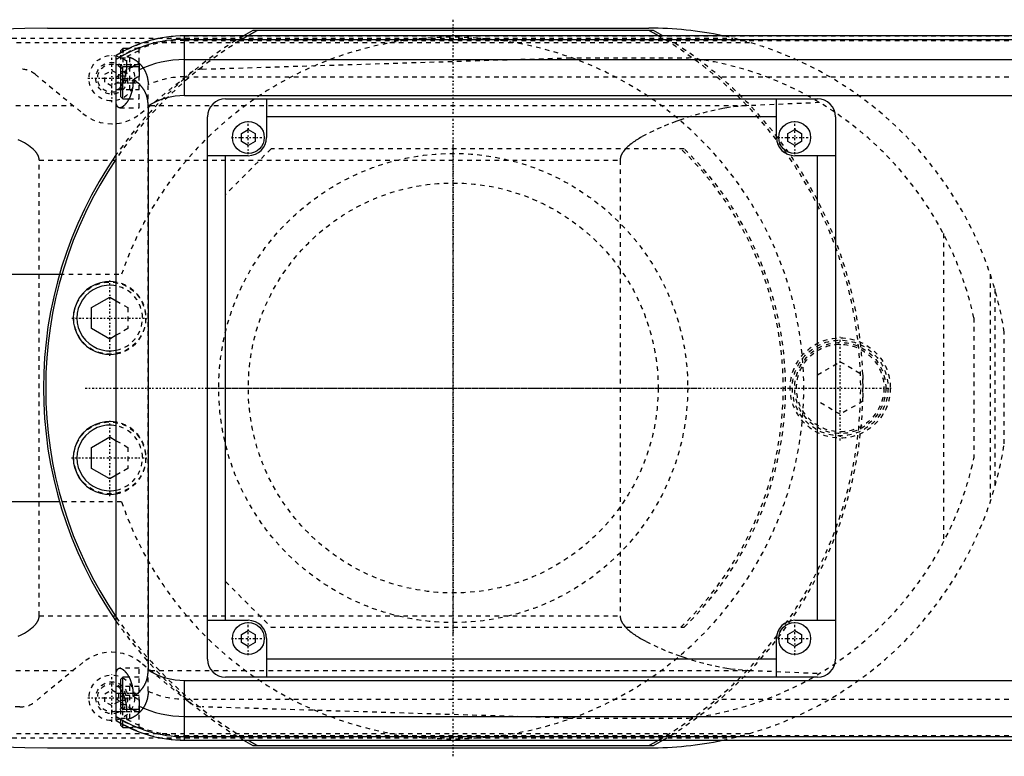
# Model space of a CAD drawing. Extents: x -906 to 186, y -120 to 120.
# Tile 6 of 9: x -545 to -329, y -81 to 81. Entities that reach past the tile are written whole.
import ezdxf

# ---------------------------------------------------------------- set-up
doc = ezdxf.new("R2010")
doc.units = 0
doc.linetypes.add('CENTER', pattern=[1.5, 0.45, -0.5, 0.05, -0.5])
doc.linetypes.add('DASHED', pattern=[2, 1, -1])
for name, color, linetype in [('AM_0', 7, 'CONTINUOUS'), ('AM_3', 7, 'DASHED'), ('AM_7', 7, 'CENTER')]:
    doc.layers.add(name, color=color, linetype=linetype)

msp = doc.modelspace()

# ---------------------------------------------------------------- linework, layer by layer
at = {"layer": 'AM_0', "color": 7, "linetype": 'CONTINUOUS'}
for p, q in [((-539.11, 79), (-407, 79)), ((-405.98, 78.5), (-494.02, 78.5)), ((-120, 77.32), (-509, 77.32)), ((-509, 64.2), (-509, 77.32)), ((-509, 76.54), (-120, 76.54)), ((-522.6, 74.5), (-523, 74.1)), ((-523, 73.62), (-523, 74.1)), ((-521.32, 74.5), (-522.6, 74.5)), ((-522.6, 73.84), (-522.6, 74.5)), ((-524, -73.02), (-524, 73.02)), ((-509, 72.1), (-120, 72.1)), ((-522.6, 70.5), (-523, 70.1)), ((-523, 63.9), (-523, 70.1)), ((-519, 70.5), (-522.6, 70.5)), ((-522.6, 63.5), (-522.6, 70.5)), ((-519, 71.21), (-519, 68.39)), ((-520.34, 67.64), (-520.34, 67)), ((-524, 67), (-523, 67)), ((-523, 63.9), (-522.6, 63.5)), ((-522.6, 63.5), (-521.2, 63.5)), ((-509, 64.2), (-120, 64.2)), ((-500, 63.5), (-370, 63.5)), ((-491, 63.5), (-491, 55)), ((-379, 55), (-379, 63.5)), ((-517, 61.92), (-517, -61.92)), ((-504, -59.5), (-504, 59.5)), ((-379, 59.5), (-491, 59.5)), ((-366, 59.5), (-366, -59.5)), ((-496.5, 55.87), (-495, 56.73)), ((-495, 56.73), (-493.5, 55.87)), ((-376.5, 55.87), (-375, 56.73)), ((-375, 56.73), (-373.5, 55.87)), ((-496.5, 54.13), (-496.5, 55.87)), ((-495, 53.27), (-496.5, 54.13)), ((-493.5, 54.13), (-495, 53.27)), ((-493.5, 55.87), (-493.5, 54.13)), ((-376.5, 54.13), (-376.5, 55.87)), ((-375, 53.27), (-376.5, 54.13)), ((-373.5, 54.13), (-375, 53.27)), ((-373.5, 55.87), (-373.5, 54.13)), ((-495, 51), (-504, 51)), ((-500, -51), (-500, 51)), ((-366, 51), (-375, 51)), ((-370, -51), (-370, 51)), ((-550, 25), (-536.46, 25)), ((-529.45, 17.66), (-525.45, 19.97)), ((-525.45, 19.97), (-524, 19.13)), ((-529.45, 13.04), (-529.45, 17.66)), ((-525.45, 10.73), (-529.45, 13.04)), ((-524, 11.57), (-525.45, 10.73)), ((-529.45, -13.04), (-525.45, -10.73)), ((-525.45, -10.73), (-524, -11.57)), ((-529.45, -17.66), (-529.45, -13.04)), ((-525.45, -19.97), (-529.45, -17.66)), ((-524, -19.13), (-525.45, -19.97)), ((-536.46, -25), (-550, -25)), ((-504, -51), (-495, -51)), ((-375, -51), (-366, -51)), ((-496.5, -54.13), (-495, -53.27)), ((-495, -53.27), (-493.5, -54.13)), ((-376.5, -54.13), (-375, -53.27)), ((-375, -53.27), (-373.5, -54.13)), ((-496.5, -55.87), (-496.5, -54.13)), ((-495, -56.73), (-496.5, -55.87)), ((-493.5, -55.87), (-495, -56.73)), ((-493.5, -54.13), (-493.5, -55.87)), ((-491, -55), (-491, -63.5)), ((-379, -63.5), (-379, -55)), ((-376.5, -55.87), (-376.5, -54.13)), ((-375, -56.73), (-376.5, -55.87)), ((-373.5, -55.87), (-375, -56.73)), ((-373.5, -54.13), (-373.5, -55.87)), ((-379, -59.5), (-491, -59.5)), ((-522.6, -63.5), (-523, -63.9)), ((-523, -70.1), (-523, -63.9)), ((-521.2, -63.5), (-522.6, -63.5)), ((-522.6, -70.5), (-522.6, -63.5)), ((-509, -77.32), (-509, -64.2)), ((-509, -64.2), (-120, -64.2)), ((-370, -63.5), (-500, -63.5)), ((-524, -67), (-523, -67)), ((-520.34, -67), (-520.34, -67.64)), ((-519, -68.39), (-519, -71.21)), ((-523, -70.1), (-522.6, -70.5)), ((-522.6, -70.5), (-519, -70.5)), ((-509, -72.1), (-120, -72.1)), ((-523, -74.1), (-523, -73.62)), ((-523, -74.1), (-522.6, -74.5)), ((-522.6, -74.5), (-522.6, -73.84)), ((-522.6, -74.5), (-521.32, -74.5)), ((-509, -76.54), (-120, -76.54)), ((-509, -77.32), (-120, -77.32)), ((-539.11, -79), (-407, -79)), ((-494.02, -78.5), (-405.98, -78.5))]:
    msp.add_line(p, q, dxfattribs=at)
for points in [[(-517, 61.92, 0), (-517, 62.15, 0), (-517.01, 62.41, 0), (-517.02, 62.48, 0), (-517.02, 62.55, 0), (-517.03, 62.59, 0), (-517.03, 62.63, 0), (-517.04, 62.7, 0), (-517.04, 62.77, 0), (-517.05, 62.85, 0), (-517.06, 62.92, 0), (-517.07, 62.99, 0), (-517.07, 63.03, 0), (-517.08, 63.07, 0), (-517.09, 63.14, 0), (-517.1, 63.21, 0), (-517.11, 63.25, 0), (-517.11, 63.28, 0), (-517.13, 63.36, 0), (-517.14, 63.43, 0), (-517.15, 63.46, 0), (-517.16, 63.5, 0), (-517.17, 63.57, 0), (-517.19, 63.64, 0), (-517.21, 63.71, 0), (-517.22, 63.78, 0), (-517.24, 63.86, 0), (-517.25, 63.89, 0), (-517.26, 63.93, 0), (-517.28, 63.99, 0), (-517.3, 64.06, 0), (-517.32, 64.13, 0), (-517.35, 64.2, 0), (-517.37, 64.27, 0), (-517.38, 64.3, 0), (-517.39, 64.33, 0), (-517.42, 64.4, 0), (-517.44, 64.47, 0), (-517.47, 64.53, 0), (-517.49, 64.6, 0), (-517.52, 64.66, 0), (-517.54, 64.69, 0), (-517.55, 64.72, 0), (-517.58, 64.79, 0), (-517.61, 64.85, 0), (-517.64, 64.91, 0), (-517.67, 64.97, 0), (-517.7, 65.03, 0), (-517.71, 65.06, 0), (-517.73, 65.09, 0), (-517.76, 65.15, 0), (-517.79, 65.21, 0), (-517.83, 65.27, 0), (-517.86, 65.33, 0), (-517.89, 65.39, 0), (-517.91, 65.42, 0), (-517.93, 65.45, 0), (-517.96, 65.5, 0), (-518, 65.56, 0), (-518.02, 65.59, 0), (-518.04, 65.61, 0), (-518.07, 65.67, 0), (-518.11, 65.72, 0), (-518.13, 65.75, 0), (-518.15, 65.78, 0), (-518.19, 65.83, 0), (-518.22, 65.88, 0), (-518.26, 65.93, 0), (-518.3, 65.98, 0), (-518.34, 66.03, 0), (-518.36, 66.06, 0), (-518.38, 66.08, 0), (-518.42, 66.13, 0), (-518.46, 66.18, 0), (-518.6, 66.34, 0), (-518.86, 66.6, 0), (-519.11, 66.84, 0), (-519.38, 67.05, 0), (-519.51, 67.15, 0), (-519.65, 67.25, 0), (-519.92, 67.42, 0), (-520.2, 67.57, 0), (-520.34, 67.64, 0)], [(-520.34, 67, 0), (-520.34, 66.96, 0), (-520.34, 66.88, 0), (-520.34, 66.8, 0), (-520.34, 66.75, 0), (-520.34, 66.71, 0), (-520.35, 66.63, 0), (-520.35, 66.55, 0), (-520.36, 66.47, 0), (-520.36, 66.38, 0), (-520.37, 66.3, 0), (-520.37, 66.26, 0), (-520.38, 66.22, 0), (-520.39, 66.13, 0), (-520.4, 66.05, 0), (-520.41, 65.97, 0), (-520.42, 65.89, 0), (-520.43, 65.81, 0), (-520.44, 65.77, 0), (-520.45, 65.72, 0), (-520.46, 65.64, 0), (-520.48, 65.56, 0), (-520.49, 65.52, 0), (-520.49, 65.48, 0), (-520.51, 65.4, 0), (-520.53, 65.32, 0), (-520.54, 65.28, 0), (-520.55, 65.24, 0), (-520.57, 65.16, 0), (-520.59, 65.08, 0), (-520.61, 65.01, 0), (-520.63, 64.93, 0), (-520.65, 64.85, 0), (-520.67, 64.81, 0), (-520.68, 64.78, 0), (-520.7, 64.7, 0), (-520.73, 64.63, 0), (-520.75, 64.55, 0), (-520.78, 64.48, 0), (-520.8, 64.41, 0), (-520.82, 64.37, 0), (-520.83, 64.33, 0), (-520.86, 64.26, 0), (-520.88, 64.19, 0), (-520.91, 64.12, 0), (-520.94, 64.05, 0), (-520.97, 63.99, 0), (-520.98, 63.95, 0), (-521, 63.92, 0), (-521.03, 63.85, 0), (-521.06, 63.79, 0), (-521.09, 63.72, 0), (-521.12, 63.66, 0), (-521.15, 63.6, 0), (-521.17, 63.57, 0), (-521.18, 63.54, 0), (-521.21, 63.48, 0), (-521.24, 63.42, 0), (-521.28, 63.36, 0), (-521.31, 63.3, 0), (-521.34, 63.25, 0), (-521.36, 63.22, 0), (-521.37, 63.19, 0), (-521.4, 63.14, 0), (-521.44, 63.09, 0), (-521.45, 63.06, 0), (-521.47, 63.03, 0), (-521.5, 62.98, 0), (-521.53, 62.93, 0), (-521.55, 62.9, 0), (-521.57, 62.88, 0), (-521.6, 62.83, 0), (-521.64, 62.78, 0), (-521.67, 62.73, 0), (-521.7, 62.68, 0), (-521.74, 62.63, 0), (-521.76, 62.61, 0), (-521.77, 62.59, 0), (-521.81, 62.54, 0), (-521.84, 62.49, 0), (-521.88, 62.45, 0), (-521.91, 62.41, 0), (-521.95, 62.36, 0), (-521.97, 62.34, 0), (-521.98, 62.32, 0), (-522.02, 62.28, 0), (-522.05, 62.24, 0), (-522.09, 62.2, 0), (-522.13, 62.16, 0), (-522.16, 62.13, 0), (-522.18, 62.11, 0), (-522.2, 62.09, 0), (-522.23, 62.05, 0), (-522.27, 62.02, 0), (-522.3, 61.99, 0), (-522.34, 61.96, 0), (-522.37, 61.92, 0), (-522.39, 61.91, 0), (-522.41, 61.89, 0), (-522.44, 61.86, 0), (-522.48, 61.84, 0), (-522.51, 61.81, 0), (-522.54, 61.78, 0), (-522.58, 61.76, 0), (-522.59, 61.75, 0), (-522.61, 61.74, 0), (-522.64, 61.71, 0), (-522.68, 61.69, 0), (-522.69, 61.68, 0), (-522.71, 61.67, 0), (-522.74, 61.65, 0), (-522.78, 61.63, 0), (-522.79, 61.63, 0), (-522.81, 61.62, 0), (-522.84, 61.6, 0), (-522.87, 61.59, 0), (-522.9, 61.57, 0), (-522.93, 61.56, 0), (-522.96, 61.55, 0), (-522.98, 61.54, 0), (-522.99, 61.54, 0), (-523.02, 61.53, 0), (-523.05, 61.52, 0), (-523.08, 61.52, 0), (-523.11, 61.51, 0), (-523.14, 61.51, 0), (-523.15, 61.5, 0), (-523.16, 61.5, 0), (-523.19, 61.5, 0), (-523.22, 61.5, 0), (-523.23, 61.5, 0)], [(-523.23, 61.5, 0), (-523.26, 61.5, 0), (-523.31, 61.51, 0), (-523.37, 61.52, 0), (-523.39, 61.52, 0), (-523.42, 61.53, 0), (-523.47, 61.55, 0), (-523.52, 61.58, 0), (-523.57, 61.61, 0), (-523.62, 61.65, 0), (-523.66, 61.69, 0), (-523.69, 61.72, 0), (-523.71, 61.74, 0), (-523.75, 61.8, 0), (-523.79, 61.86, 0), (-523.83, 61.93, 0), (-523.86, 62, 0), (-523.9, 62.08, 0), (-523.91, 62.12, 0), (-523.93, 62.16, 0), (-523.96, 62.25, 0), (-523.99, 62.34, 0), (-524, 62.39, 0)], [(-524, -62.39, 0), (-523.99, -62.34, 0), (-523.96, -62.25, 0), (-523.93, -62.16, 0), (-523.91, -62.12, 0), (-523.9, -62.08, 0), (-523.86, -62, 0), (-523.83, -61.93, 0), (-523.79, -61.86, 0), (-523.75, -61.8, 0), (-523.71, -61.74, 0), (-523.69, -61.72, 0), (-523.66, -61.69, 0), (-523.62, -61.65, 0), (-523.57, -61.61, 0), (-523.52, -61.58, 0), (-523.47, -61.55, 0), (-523.42, -61.53, 0), (-523.39, -61.52, 0), (-523.37, -61.52, 0), (-523.31, -61.51, 0), (-523.26, -61.5, 0), (-523.23, -61.5, 0)], [(-523.23, -61.5, 0), (-523.22, -61.5, 0), (-523.19, -61.5, 0), (-523.16, -61.5, 0), (-523.15, -61.5, 0), (-523.14, -61.51, 0), (-523.11, -61.51, 0), (-523.08, -61.52, 0), (-523.05, -61.52, 0), (-523.02, -61.53, 0), (-522.99, -61.54, 0), (-522.98, -61.54, 0), (-522.96, -61.55, 0), (-522.93, -61.56, 0), (-522.9, -61.57, 0), (-522.87, -61.59, 0), (-522.84, -61.6, 0), (-522.81, -61.62, 0), (-522.79, -61.63, 0), (-522.78, -61.63, 0), (-522.74, -61.65, 0), (-522.71, -61.67, 0), (-522.69, -61.68, 0), (-522.68, -61.69, 0), (-522.64, -61.71, 0), (-522.61, -61.74, 0), (-522.59, -61.75, 0), (-522.58, -61.76, 0), (-522.54, -61.78, 0), (-522.51, -61.81, 0), (-522.48, -61.84, 0), (-522.44, -61.86, 0), (-522.41, -61.89, 0), (-522.39, -61.91, 0), (-522.37, -61.92, 0), (-522.34, -61.96, 0), (-522.3, -61.99, 0), (-522.27, -62.02, 0), (-522.23, -62.05, 0), (-522.2, -62.09, 0), (-522.18, -62.11, 0), (-522.16, -62.13, 0), (-522.13, -62.16, 0), (-522.09, -62.2, 0), (-522.05, -62.24, 0), (-522.02, -62.28, 0), (-521.98, -62.32, 0), (-521.97, -62.34, 0), (-521.95, -62.36, 0), (-521.91, -62.41, 0), (-521.88, -62.45, 0), (-521.84, -62.49, 0), (-521.81, -62.54, 0), (-521.77, -62.59, 0), (-521.76, -62.61, 0), (-521.74, -62.63, 0), (-521.7, -62.68, 0), (-521.67, -62.73, 0), (-521.64, -62.78, 0), (-521.6, -62.83, 0), (-521.57, -62.88, 0), (-521.55, -62.9, 0), (-521.53, -62.93, 0), (-521.5, -62.98, 0), (-521.47, -63.03, 0), (-521.45, -63.06, 0), (-521.44, -63.09, 0), (-521.4, -63.14, 0), (-521.37, -63.19, 0), (-521.36, -63.22, 0), (-521.34, -63.25, 0), (-521.31, -63.3, 0), (-521.28, -63.36, 0), (-521.24, -63.42, 0), (-521.21, -63.48, 0), (-521.18, -63.54, 0), (-521.17, -63.57, 0), (-521.15, -63.6, 0), (-521.12, -63.66, 0), (-521.09, -63.72, 0), (-521.06, -63.79, 0), (-521.03, -63.85, 0), (-521, -63.92, 0), (-520.98, -63.95, 0), (-520.97, -63.99, 0), (-520.94, -64.05, 0), (-520.91, -64.12, 0), (-520.88, -64.19, 0), (-520.86, -64.26, 0), (-520.83, -64.33, 0), (-520.82, -64.37, 0), (-520.8, -64.41, 0), (-520.78, -64.48, 0), (-520.75, -64.55, 0), (-520.73, -64.63, 0), (-520.7, -64.7, 0), (-520.68, -64.78, 0), (-520.67, -64.81, 0), (-520.65, -64.85, 0), (-520.63, -64.93, 0), (-520.61, -65.01, 0), (-520.59, -65.08, 0), (-520.57, -65.16, 0), (-520.55, -65.24, 0), (-520.54, -65.28, 0), (-520.53, -65.32, 0), (-520.51, -65.4, 0), (-520.49, -65.48, 0), (-520.49, -65.52, 0), (-520.48, -65.56, 0), (-520.46, -65.64, 0), (-520.45, -65.72, 0), (-520.44, -65.77, 0), (-520.43, -65.81, 0), (-520.42, -65.89, 0), (-520.41, -65.97, 0), (-520.4, -66.05, 0), (-520.39, -66.13, 0), (-520.38, -66.22, 0), (-520.37, -66.26, 0), (-520.37, -66.3, 0), (-520.36, -66.38, 0), (-520.36, -66.47, 0), (-520.35, -66.55, 0), (-520.35, -66.63, 0), (-520.34, -66.71, 0), (-520.34, -66.75, 0), (-520.34, -66.8, 0), (-520.34, -66.88, 0), (-520.34, -66.96, 0), (-520.34, -67, 0)], [(-520.34, -67.64, 0), (-520.2, -67.57, 0), (-519.92, -67.42, 0), (-519.64, -67.24, 0), (-519.5, -67.14, 0), (-519.36, -67.04, 0), (-519.1, -66.82, 0), (-518.84, -66.59, 0), (-518.59, -66.32, 0), (-518.45, -66.16, 0), (-518.41, -66.11, 0), (-518.37, -66.07, 0), (-518.35, -66.04, 0), (-518.33, -66.02, 0), (-518.29, -65.97, 0), (-518.25, -65.92, 0), (-518.21, -65.87, 0), (-518.17, -65.81, 0), (-518.14, -65.76, 0), (-518.12, -65.73, 0), (-518.1, -65.71, 0), (-518.06, -65.65, 0), (-518.03, -65.6, 0), (-518.01, -65.57, 0), (-517.99, -65.54, 0), (-517.96, -65.49, 0), (-517.92, -65.43, 0), (-517.9, -65.4, 0), (-517.89, -65.38, 0), (-517.85, -65.32, 0), (-517.82, -65.26, 0), (-517.79, -65.2, 0), (-517.75, -65.14, 0), (-517.72, -65.08, 0), (-517.71, -65.05, 0), (-517.69, -65.02, 0), (-517.66, -64.96, 0), (-517.63, -64.9, 0), (-517.6, -64.83, 0), (-517.57, -64.77, 0), (-517.54, -64.71, 0), (-517.53, -64.68, 0), (-517.52, -64.64, 0), (-517.49, -64.58, 0), (-517.46, -64.52, 0), (-517.44, -64.45, 0), (-517.41, -64.39, 0), (-517.39, -64.32, 0), (-517.38, -64.29, 0), (-517.37, -64.25, 0), (-517.34, -64.19, 0), (-517.32, -64.12, 0), (-517.3, -64.05, 0), (-517.28, -63.98, 0), (-517.26, -63.92, 0), (-517.25, -63.88, 0), (-517.24, -63.85, 0), (-517.22, -63.78, 0), (-517.2, -63.71, 0), (-517.19, -63.64, 0), (-517.17, -63.57, 0), (-517.16, -63.5, 0), (-517.15, -63.46, 0), (-517.14, -63.43, 0), (-517.13, -63.36, 0), (-517.11, -63.28, 0), (-517.11, -63.25, 0), (-517.1, -63.21, 0), (-517.09, -63.14, 0), (-517.08, -63.07, 0), (-517.07, -63.03, 0), (-517.07, -62.99, 0), (-517.06, -62.92, 0), (-517.05, -62.85, 0), (-517.04, -62.77, 0), (-517.04, -62.7, 0), (-517.03, -62.63, 0), (-517.03, -62.59, 0), (-517.02, -62.55, 0), (-517.02, -62.48, 0), (-517.01, -62.41, 0), (-517, -62.15, 0), (-517, -61.92, 0)]]:
    msp.add_polyline3d(points, dxfattribs=at)
for centre in [(-495, 55), (-375, 55), (-495, -55), (-375, -55)]:
    msp.add_circle(centre, 3.5, dxfattribs=at)
for centre, radius, start, end in [((-473.05, -2920.27), 3000, 91.26165, 97.35313), ((-450, 0), 90, 119.2821, 120.7831), ((-450, 0), 89.5, 118.7061, 120.2415), ((-450, 0), 89.5, 59.7585, 61.2939), ((-407, 0), 79, 78.1627, 90), ((-450, 0), 90, 59.2169, 60.7179), ((-509, 49), 28.32, 90, 121.9826), ((-509, 49), 27.54, 90, 122.9962), ((-509, 49), 23.1, 90, 115.6559), ((-509, 49), 24.36, 114.2363, 118.0453), ((-509, 49), 24.36, 125.0787, 128.0065), ((-509, 49), 21.81, 117.2848, 121.3127), ((-509, 49), 15.2, 90, 121.7569), ((-500, 59.5), 4, 90, 180), ((-370, 59.5), 4, 0, 90), ((-495, 55), 4, 270, 0), ((-375, 55), 4, 180, 270), ((-450, 0), 90, 145.3079, 214.6921), ((-450, 0), 89.5, 145.773, 214.227), ((-525.45, 15.35), 8, 79.5268, 280.4732), ((-525.45, 15.35), 7.2, 78.3477, 281.6523), ((-525.45, -15.35), 8, 79.5268, 280.4732), ((-525.45, -15.35), 7.2, 78.3477, 281.6523), ((-495, -55), 4, 0, 90), ((-375, -55), 4, 90, 180), ((-473.05, 2920.27), 3000, 262.64687, 268.73835), ((-500, -59.5), 4, 180, 270), ((-370, -59.5), 4, 270, 0), ((-509, -49), 15.2, 238.2431, 270), ((-509, -49), 24.36, 231.9935, 234.9213), ((-509, -49), 21.81, 238.6873, 242.7152), ((-509, -49), 24.36, 241.9547, 245.7637), ((-509, -49), 23.1, 244.3441, 270), ((-509, -49), 27.54, 237.0038, 270), ((-509, -49), 28.32, 238.0174, 270), ((-450, 0), 90, 239.2169, 240.7179), ((-450, 0), 89.5, 239.7585, 241.2939), ((-450, 0), 89.5, 298.7061, 300.2415), ((-407, 0), 79, 270, 281.8373), ((-450, 0), 90, 299.2821, 300.7831)]:
    msp.add_arc(centre, radius, start, end, dxfattribs=at)
at = {"layer": 'AM_3', "color": 6, "linetype": 'DASHED'}
for p, q in [((-625.92, 75.83), (-384.85, 75.83)), ((-604.88, 76.83), (-388.61, 76.83)), ((-509, 77.28), (75, 77.28)), ((-509, 76.29), (75, 76.29)), ((-523, 70.1), (-523, 73.62)), ((-522.6, 74.5), (-522.6, 70.5)), ((-519, 74.5), (-521.32, 74.5)), ((-519, 61.5), (-519, 74.75)), ((-523, 72.5), (-521, 72.5)), ((-521.65, 71), (-521.65, 72.74)), ((-521, 69.5), (-521, 72.5)), ((-505.15, 70), (-424.82, 72.48)), ((-424.82, 72.48), (-398.33, 72.48)), ((-526.5, 68.87), (-525, 69.73)), ((-525, 69.73), (-523.5, 68.87)), ((-524, 71), (-519, 71)), ((-523, 69.5), (-521, 69.5)), ((-541.83, 68.87), (-531.34, 60.27)), ((-526.5, 67.13), (-526.5, 68.87)), ((-525, 66.27), (-526.5, 67.13)), ((-523.5, 67.13), (-525, 66.27)), ((-523.5, 68.87), (-523.5, 67.13)), ((-523, 68.5), (-521, 68.5)), ((-523, 67.9), (-522.6, 67.5)), ((-522.6, 67.5), (-519, 67.5)), ((-521, 65.5), (-521, 68.5)), ((-518.66, 60.27), (-508.17, 68.87)), ((-509, 68.3), (75, 68.3)), ((-523.8, 65.5), (-519, 65.5)), ((-523, 67), (-519, 67)), ((-517, -66.56), (-517, 66.56)), ((-521.2, 63.5), (-519, 63.5)), ((-592.03, 61.98), (-533.43, 61.98)), ((-523.23, 61.5), (-519, 61.5)), ((-516.57, 61.98), (-385.05, 61.98)), ((-369.53, 62.65), (-385.05, 61.98)), ((-490, 52.5), (-500, 42.5)), ((-399.28, 52.5), (-490, 52.5)), ((-540.94, 50), (-413.33, 50)), ((-540.94, -50), (-540.94, 50)), ((-413.33, 50), (-413.33, -50)), ((-342.34, 33.89), (-342.34, -33.89)), ((-536.46, 25), (-522.83, 25)), ((-332.05, 24.97), (-332.05, -24.97)), ((-331.05, 21.74), (-331.05, -21.74)), ((-524, 19.13), (-521.45, 17.66)), ((-521.45, 17.66), (-521.45, 13.04)), ((-335.65, 15.41), (-335.65, -15.41)), ((-521.45, 13.04), (-524, 11.57)), ((-328.96, -12.26), (-328.96, 12.26)), ((-370, 2.89), (-365, 5.77)), ((-365, 5.77), (-360, 2.89)), ((-360, 2.89), (-360, -2.89)), ((-365, -5.77), (-370, -2.89)), ((-360, -2.89), (-365, -5.77)), ((-524, -11.57), (-521.45, -13.04)), ((-521.45, -13.04), (-521.45, -17.66)), ((-521.45, -17.66), (-524, -19.13)), ((-522.83, -25), (-536.46, -25)), ((-500, -42.5), (-490, -52.5)), ((-540.94, -50), (-413.33, -50)), ((-490, -52.5), (-399.28, -52.5)), ((-545.22, -70), (-775.22, -60)), ((-531.34, -60.27), (-541.83, -68.87)), ((-508.17, -68.87), (-518.66, -60.27)), ((-592.03, -61.98), (-533.43, -61.98)), ((-519, -61.5), (-523.23, -61.5)), ((-519, -74.75), (-519, -61.5)), ((-516.57, -61.98), (-385.05, -61.98)), ((-385.05, -61.98), (-369.53, -62.65)), ((-519, -63.5), (-521.2, -63.5)), ((-526.5, -67.13), (-525, -66.27)), ((-525, -66.27), (-523.5, -67.13)), ((-519, -65.5), (-523.8, -65.5)), ((-523, -67), (-519, -67)), ((-521, -68.5), (-521, -65.5)), ((-526.5, -68.87), (-526.5, -67.13)), ((-525, -69.73), (-526.5, -68.87)), ((-523.5, -68.87), (-525, -69.73)), ((-523.5, -67.13), (-523.5, -68.87)), ((-522.6, -67.5), (-523, -67.9)), ((-523, -68.5), (-521, -68.5)), ((-519, -67.5), (-522.6, -67.5)), ((-509, -68.3), (75, -68.3)), ((-524, -71), (-519, -71)), ((-523, -69.5), (-521, -69.5)), ((-523, -73.62), (-523, -70.1)), ((-522.6, -73.84), (-522.6, -70.5)), ((-521.65, -72.74), (-521.65, -71)), ((-521, -72.5), (-521, -69.5)), ((-424.82, -72.48), (-505.15, -70)), ((-523, -72.5), (-521, -72.5)), ((-424.82, -72.48), (-398.33, -72.48)), ((-521.32, -74.5), (-519, -74.5)), ((-625.92, -75.83), (-384.85, -75.83)), ((-604.88, -76.83), (-388.61, -76.83)), ((-509, -76.29), (75, -76.29)), ((-509, -77.28), (75, -77.28))]:
    msp.add_line(p, q, dxfattribs=at)
for points in [[(-521.65, 72.74, 0), (-521.62, 72.74, 0), (-521.57, 72.73, 0), (-521.52, 72.72, 0), (-521.49, 72.72, 0), (-521.46, 72.71, 0), (-521.41, 72.7, 0), (-521.35, 72.69, 0), (-521.3, 72.68, 0), (-521.24, 72.66, 0), (-521.19, 72.65, 0), (-521.16, 72.64, 0), (-521.13, 72.63, 0), (-521.07, 72.61, 0), (-521.02, 72.6, 0), (-520.96, 72.58, 0), (-520.9, 72.56, 0), (-520.85, 72.54, 0), (-520.82, 72.52, 0), (-520.79, 72.51, 0), (-520.73, 72.49, 0), (-520.67, 72.46, 0), (-520.64, 72.45, 0), (-520.62, 72.44, 0), (-520.56, 72.41, 0), (-520.5, 72.39, 0), (-520.47, 72.37, 0), (-520.44, 72.36, 0), (-520.38, 72.33, 0), (-520.33, 72.3, 0), (-520.27, 72.27, 0), (-520.21, 72.23, 0), (-520.15, 72.2, 0), (-520.12, 72.18, 0), (-520.1, 72.17, 0), (-520.04, 72.13, 0), (-519.98, 72.1, 0), (-519.92, 72.06, 0), (-519.87, 72.02, 0), (-519.81, 71.98, 0), (-519.78, 71.96, 0), (-519.75, 71.94, 0), (-519.69, 71.9, 0), (-519.64, 71.86, 0), (-519.58, 71.82, 0), (-519.52, 71.78, 0), (-519.47, 71.73, 0), (-519.44, 71.71, 0), (-519.41, 71.69, 0), (-519.36, 71.64, 0), (-519.3, 71.6, 0), (-519.25, 71.55, 0), (-519.19, 71.5, 0), (-519.14, 71.45, 0), (-519.11, 71.43, 0), (-519.08, 71.4, 0), (-519.03, 71.35, 0), (-518.97, 71.3, 0), (-518.92, 71.25, 0), (-518.87, 71.19, 0), (-518.81, 71.14, 0), (-518.79, 71.11, 0), (-518.76, 71.08, 0), (-518.71, 71.03, 0), (-518.66, 70.97, 0), (-518.63, 70.94, 0), (-518.6, 70.91, 0), (-518.55, 70.85, 0), (-518.5, 70.79, 0), (-518.48, 70.76, 0), (-518.45, 70.73, 0), (-518.4, 70.67, 0), (-518.35, 70.6, 0), (-518.3, 70.54, 0), (-518.25, 70.47, 0), (-518.2, 70.41, 0), (-518.18, 70.37, 0), (-518.16, 70.34, 0), (-518.11, 70.27, 0), (-518.06, 70.2, 0), (-518.02, 70.13, 0), (-517.97, 70.06, 0), (-517.93, 69.99, 0), (-517.9, 69.95, 0), (-517.88, 69.91, 0), (-517.84, 69.84, 0), (-517.8, 69.76, 0), (-517.75, 69.69, 0), (-517.71, 69.61, 0), (-517.67, 69.53, 0), (-517.66, 69.5, 0), (-517.64, 69.46, 0), (-517.6, 69.38, 0), (-517.56, 69.3, 0), (-517.53, 69.22, 0), (-517.49, 69.13, 0), (-517.46, 69.05, 0), (-517.44, 69.01, 0), (-517.43, 68.97, 0), (-517.39, 68.89, 0), (-517.36, 68.8, 0), (-517.34, 68.72, 0), (-517.31, 68.63, 0), (-517.28, 68.54, 0), (-517.27, 68.5, 0), (-517.25, 68.46, 0), (-517.23, 68.37, 0), (-517.21, 68.28, 0), (-517.2, 68.23, 0), (-517.18, 68.19, 0), (-517.16, 68.1, 0), (-517.14, 68.01, 0), (-517.13, 67.96, 0), (-517.13, 67.91, 0), (-517.11, 67.82, 0), (-517.09, 67.73, 0), (-517.08, 67.64, 0), (-517.06, 67.55, 0), (-517.05, 67.45, 0), (-517.05, 67.41, 0), (-517.04, 67.36, 0), (-517.03, 67.27, 0), (-517.02, 67.17, 0), (-517.02, 67.08, 0), (-517.01, 66.99, 0), (-517.01, 66.89, 0), (-517.01, 66.85, 0), (-517, 66.8, 0), (-517, 66.7, 0), (-517, 66.61, 0), (-517, 66.56, 0)], [(-523.8, 65.5, 0), (-523.79, 65.5, 0), (-523.77, 65.5, 0), (-523.75, 65.5, 0), (-523.74, 65.5, 0), (-523.73, 65.51, 0), (-523.71, 65.51, 0), (-523.7, 65.52, 0), (-523.68, 65.52, 0), (-523.66, 65.53, 0), (-523.63, 65.54, 0), (-523.62, 65.55, 0), (-523.61, 65.55, 0), (-523.59, 65.56, 0), (-523.57, 65.57, 0), (-523.55, 65.59, 0), (-523.53, 65.6, 0), (-523.5, 65.62, 0), (-523.49, 65.63, 0), (-523.48, 65.64, 0), (-523.46, 65.65, 0), (-523.43, 65.67, 0), (-523.42, 65.68, 0), (-523.41, 65.69, 0), (-523.39, 65.72, 0), (-523.36, 65.74, 0), (-523.35, 65.75, 0), (-523.34, 65.76, 0), (-523.31, 65.79, 0), (-523.29, 65.81, 0), (-523.26, 65.84, 0), (-523.24, 65.87, 0), (-523.21, 65.9, 0), (-523.2, 65.92, 0), (-523.18, 65.93, 0), (-523.16, 65.96, 0), (-523.13, 66, 0), (-523.11, 66.03, 0), (-523.08, 66.06, 0), (-523.05, 66.1, 0), (-523.04, 66.12, 0), (-523.03, 66.14, 0), (-523, 66.17, 0), (-522.97, 66.21, 0), (-522.95, 66.25, 0), (-522.92, 66.29, 0), (-522.89, 66.34, 0), (-522.88, 66.36, 0), (-522.87, 66.38, 0), (-522.84, 66.42, 0), (-522.81, 66.47, 0), (-522.79, 66.51, 0), (-522.76, 66.56, 0), (-522.73, 66.6, 0), (-522.72, 66.63, 0), (-522.71, 66.65, 0), (-522.68, 66.7, 0), (-522.66, 66.75, 0), (-522.63, 66.8, 0), (-522.6, 66.85, 0), (-522.58, 66.9, 0), (-522.57, 66.93, 0), (-522.55, 66.95, 0), (-522.53, 67, 0), (-522.5, 67.06, 0), (-522.49, 67.08, 0), (-522.48, 67.11, 0), (-522.45, 67.16, 0), (-522.43, 67.22, 0), (-522.42, 67.25, 0), (-522.41, 67.28, 0), (-522.38, 67.33, 0), (-522.36, 67.39, 0), (-522.33, 67.45, 0), (-522.31, 67.51, 0), (-522.28, 67.57, 0), (-522.27, 67.6, 0), (-522.26, 67.63, 0), (-522.24, 67.69, 0), (-522.21, 67.76, 0), (-522.19, 67.82, 0), (-522.17, 67.89, 0), (-522.15, 67.95, 0), (-522.13, 67.99, 0), (-522.12, 68.02, 0), (-522.1, 68.09, 0), (-522.08, 68.16, 0), (-522.06, 68.23, 0), (-522.04, 68.3, 0), (-522.02, 68.37, 0), (-522.01, 68.41, 0), (-522, 68.44, 0), (-521.98, 68.52, 0), (-521.96, 68.59, 0), (-521.94, 68.66, 0), (-521.92, 68.74, 0), (-521.9, 68.81, 0), (-521.89, 68.85, 0), (-521.88, 68.89, 0), (-521.87, 68.96, 0), (-521.85, 69.04, 0), (-521.84, 69.12, 0), (-521.82, 69.2, 0), (-521.81, 69.27, 0), (-521.8, 69.31, 0), (-521.79, 69.35, 0), (-521.78, 69.43, 0), (-521.77, 69.51, 0), (-521.76, 69.55, 0), (-521.75, 69.59, 0), (-521.74, 69.67, 0), (-521.73, 69.75, 0), (-521.73, 69.79, 0), (-521.72, 69.83, 0), (-521.71, 69.91, 0), (-521.7, 69.99, 0), (-521.69, 70.07, 0), (-521.69, 70.15, 0), (-521.68, 70.24, 0), (-521.68, 70.28, 0), (-521.67, 70.32, 0), (-521.67, 70.4, 0), (-521.66, 70.48, 0), (-521.66, 70.56, 0), (-521.66, 70.64, 0), (-521.65, 70.72, 0), (-521.65, 70.76, 0), (-521.65, 70.8, 0), (-521.65, 70.88, 0), (-521.65, 70.96, 0), (-521.65, 71, 0)], [(-524, 65.59, 0), (-523.97, 65.56, 0), (-523.9, 65.52, 0), (-523.84, 65.5, 0), (-523.8, 65.5, 0)], [(-385.05, 61.98, 0), (-385.83, 61.95, 0), (-387.44, 61.82, 0), (-389.09, 61.62, 0), (-389.92, 61.49, 0), (-390.77, 61.35, 0), (-392.47, 61.02, 0), (-394.2, 60.62, 0), (-395.93, 60.17, 0), (-397.66, 59.67, 0), (-399.37, 59.12, 0), (-400.23, 58.83, 0), (-401.07, 58.52, 0), (-402.74, 57.89, 0), (-404.36, 57.22, 0), (-405.96, 56.49, 0), (-407.62, 55.66, 0), (-408.6, 55.13, 0), (-408.87, 54.97, 0), (-409.14, 54.8, 0), (-409.28, 54.72, 0), (-409.41, 54.64, 0), (-409.68, 54.47, 0), (-409.94, 54.3, 0), (-410.07, 54.21, 0), (-410.2, 54.12, 0), (-410.46, 53.94, 0), (-410.71, 53.76, 0), (-410.83, 53.67, 0), (-410.95, 53.57, 0), (-411.19, 53.38, 0), (-411.42, 53.19, 0), (-411.65, 52.99, 0), (-411.86, 52.79, 0), (-412.07, 52.57, 0), (-412.18, 52.46, 0), (-412.28, 52.35, 0), (-412.48, 52.11, 0), (-412.67, 51.85, 0), (-412.78, 51.7, 0), (-412.8, 51.66, 0), (-412.83, 51.61, 0), (-412.84, 51.59, 0), (-412.86, 51.57, 0), (-412.89, 51.52, 0), (-412.91, 51.48, 0), (-412.94, 51.43, 0), (-412.96, 51.39, 0), (-412.99, 51.34, 0), (-413, 51.32, 0), (-413.01, 51.29, 0), (-413.03, 51.25, 0), (-413.05, 51.2, 0), (-413.07, 51.15, 0), (-413.1, 51.11, 0), (-413.12, 51.06, 0), (-413.13, 51.03, 0), (-413.13, 51.01, 0), (-413.15, 50.96, 0), (-413.17, 50.91, 0), (-413.18, 50.89, 0), (-413.19, 50.87, 0), (-413.2, 50.82, 0), (-413.22, 50.77, 0), (-413.22, 50.74, 0), (-413.23, 50.72, 0), (-413.24, 50.67, 0), (-413.26, 50.62, 0), (-413.27, 50.57, 0), (-413.28, 50.52, 0), (-413.29, 50.47, 0), (-413.29, 50.45, 0), (-413.3, 50.42, 0), (-413.3, 50.37, 0), (-413.31, 50.32, 0), (-413.32, 50.27, 0), (-413.32, 50.22, 0), (-413.33, 50.17, 0), (-413.33, 50.15, 0), (-413.33, 50.12, 0), (-413.33, 50.07, 0), (-413.33, 50.02, 0), (-413.33, 50, 0)], [(-540.94, 50, 0), (-540.94, 50.04, 0), (-540.94, 50.12, 0), (-540.94, 50.2, 0), (-540.95, 50.24, 0), (-540.95, 50.28, 0), (-540.96, 50.36, 0), (-540.98, 50.44, 0), (-541, 50.52, 0), (-541.02, 50.6, 0), (-541.04, 50.68, 0), (-541.05, 50.72, 0), (-541.06, 50.76, 0), (-541.09, 50.83, 0), (-541.12, 50.91, 0), (-541.15, 50.99, 0), (-541.19, 51.06, 0), (-541.22, 51.14, 0), (-541.24, 51.18, 0), (-541.26, 51.21, 0), (-541.3, 51.29, 0), (-541.35, 51.36, 0), (-541.37, 51.4, 0), (-541.39, 51.43, 0), (-541.44, 51.5, 0), (-541.48, 51.57, 0), (-541.51, 51.61, 0), (-541.53, 51.64, 0), (-541.58, 51.71, 0), (-541.64, 51.78, 0), (-541.69, 51.84, 0), (-541.74, 51.91, 0), (-541.8, 51.97, 0), (-541.83, 52, 0), (-541.86, 52.03, 0), (-541.91, 52.09, 0), (-541.97, 52.15, 0), (-542.03, 52.21, 0), (-542.08, 52.27, 0), (-542.14, 52.33, 0), (-542.17, 52.36, 0), (-542.2, 52.38, 0), (-542.26, 52.44, 0), (-542.32, 52.49, 0), (-542.53, 52.67, 0), (-542.91, 52.97, 0), (-543.31, 53.26, 0), (-543.52, 53.39, 0), (-543.73, 53.53, 0), (-544.16, 53.79, 0), (-544.6, 54.03, 0), (-545.06, 54.27, 0), (-545.52, 54.5, 0)], [(-545.52, -54.5, 0), (-545.06, -54.27, 0), (-544.6, -54.03, 0), (-544.16, -53.79, 0), (-543.73, -53.53, 0), (-543.52, -53.39, 0), (-543.31, -53.26, 0), (-542.91, -52.97, 0), (-542.53, -52.67, 0), (-542.32, -52.49, 0), (-542.26, -52.44, 0), (-542.2, -52.38, 0), (-542.17, -52.36, 0), (-542.14, -52.33, 0), (-542.08, -52.27, 0), (-542.03, -52.21, 0), (-541.97, -52.15, 0), (-541.91, -52.09, 0), (-541.86, -52.03, 0), (-541.83, -52, 0), (-541.8, -51.97, 0), (-541.74, -51.91, 0), (-541.69, -51.84, 0), (-541.64, -51.78, 0), (-541.58, -51.71, 0), (-541.53, -51.64, 0), (-541.51, -51.61, 0), (-541.48, -51.57, 0), (-541.44, -51.5, 0), (-541.39, -51.43, 0), (-541.37, -51.4, 0), (-541.35, -51.36, 0), (-541.3, -51.29, 0), (-541.26, -51.21, 0), (-541.24, -51.18, 0), (-541.22, -51.14, 0), (-541.19, -51.06, 0), (-541.15, -50.99, 0), (-541.12, -50.91, 0), (-541.09, -50.83, 0), (-541.06, -50.76, 0), (-541.05, -50.72, 0), (-541.04, -50.68, 0), (-541.02, -50.6, 0), (-541, -50.52, 0), (-540.98, -50.44, 0), (-540.96, -50.36, 0), (-540.95, -50.28, 0), (-540.95, -50.24, 0), (-540.94, -50.2, 0), (-540.94, -50.12, 0), (-540.94, -50.04, 0), (-540.94, -50, 0)], [(-413.33, -50, 0), (-413.33, -50.02, 0), (-413.33, -50.07, 0), (-413.33, -50.12, 0), (-413.33, -50.15, 0), (-413.33, -50.17, 0), (-413.32, -50.22, 0), (-413.32, -50.27, 0), (-413.31, -50.32, 0), (-413.3, -50.37, 0), (-413.3, -50.42, 0), (-413.29, -50.45, 0), (-413.29, -50.47, 0), (-413.28, -50.52, 0), (-413.27, -50.57, 0), (-413.26, -50.62, 0), (-413.24, -50.67, 0), (-413.23, -50.72, 0), (-413.22, -50.74, 0), (-413.22, -50.77, 0), (-413.2, -50.82, 0), (-413.19, -50.87, 0), (-413.18, -50.89, 0), (-413.17, -50.91, 0), (-413.15, -50.96, 0), (-413.13, -51.01, 0), (-413.13, -51.03, 0), (-413.12, -51.06, 0), (-413.1, -51.11, 0), (-413.07, -51.15, 0), (-413.05, -51.2, 0), (-413.03, -51.25, 0), (-413.01, -51.29, 0), (-413, -51.32, 0), (-412.99, -51.34, 0), (-412.96, -51.39, 0), (-412.94, -51.43, 0), (-412.91, -51.48, 0), (-412.89, -51.52, 0), (-412.86, -51.57, 0), (-412.84, -51.59, 0), (-412.83, -51.61, 0), (-412.8, -51.66, 0), (-412.78, -51.7, 0), (-412.67, -51.85, 0), (-412.48, -52.11, 0), (-412.28, -52.35, 0), (-412.18, -52.46, 0), (-412.07, -52.57, 0), (-411.86, -52.79, 0), (-411.65, -52.99, 0), (-411.42, -53.19, 0), (-411.19, -53.38, 0), (-410.95, -53.57, 0), (-410.83, -53.67, 0), (-410.71, -53.76, 0), (-410.46, -53.94, 0), (-410.2, -54.12, 0), (-410.07, -54.21, 0), (-409.94, -54.3, 0), (-409.68, -54.47, 0), (-409.41, -54.64, 0), (-409.28, -54.72, 0), (-409.14, -54.8, 0), (-408.87, -54.97, 0), (-408.6, -55.13, 0), (-407.62, -55.66, 0), (-405.96, -56.49, 0), (-404.36, -57.22, 0), (-402.74, -57.89, 0), (-401.07, -58.52, 0), (-400.23, -58.83, 0), (-399.37, -59.12, 0), (-397.66, -59.67, 0), (-395.93, -60.17, 0), (-394.2, -60.62, 0), (-392.47, -61.02, 0), (-390.77, -61.35, 0), (-389.92, -61.49, 0), (-389.09, -61.62, 0), (-387.44, -61.82, 0), (-385.83, -61.95, 0), (-385.05, -61.98, 0)], [(-523.8, -65.5, 0), (-523.84, -65.5, 0), (-523.9, -65.52, 0), (-523.97, -65.56, 0), (-524, -65.59, 0)], [(-521.65, -71, 0), (-521.65, -70.96, 0), (-521.65, -70.88, 0), (-521.65, -70.8, 0), (-521.65, -70.76, 0), (-521.65, -70.72, 0), (-521.66, -70.64, 0), (-521.66, -70.56, 0), (-521.66, -70.48, 0), (-521.67, -70.4, 0), (-521.67, -70.32, 0), (-521.68, -70.28, 0), (-521.68, -70.24, 0), (-521.69, -70.15, 0), (-521.69, -70.07, 0), (-521.7, -69.99, 0), (-521.71, -69.91, 0), (-521.72, -69.83, 0), (-521.73, -69.79, 0), (-521.73, -69.75, 0), (-521.74, -69.67, 0), (-521.75, -69.59, 0), (-521.76, -69.55, 0), (-521.77, -69.51, 0), (-521.78, -69.43, 0), (-521.79, -69.35, 0), (-521.8, -69.31, 0), (-521.81, -69.27, 0), (-521.82, -69.2, 0), (-521.84, -69.12, 0), (-521.85, -69.04, 0), (-521.87, -68.96, 0), (-521.88, -68.89, 0), (-521.89, -68.85, 0), (-521.9, -68.81, 0), (-521.92, -68.74, 0), (-521.94, -68.66, 0), (-521.96, -68.59, 0), (-521.98, -68.52, 0), (-522, -68.44, 0), (-522.01, -68.41, 0), (-522.02, -68.37, 0), (-522.04, -68.3, 0), (-522.06, -68.23, 0), (-522.08, -68.16, 0), (-522.1, -68.09, 0), (-522.12, -68.02, 0), (-522.13, -67.99, 0), (-522.15, -67.95, 0), (-522.17, -67.89, 0), (-522.19, -67.82, 0), (-522.21, -67.76, 0), (-522.24, -67.69, 0), (-522.26, -67.63, 0), (-522.27, -67.6, 0), (-522.28, -67.57, 0), (-522.31, -67.51, 0), (-522.33, -67.45, 0), (-522.36, -67.39, 0), (-522.38, -67.33, 0), (-522.41, -67.28, 0), (-522.42, -67.25, 0), (-522.43, -67.22, 0), (-522.45, -67.16, 0), (-522.48, -67.11, 0), (-522.49, -67.08, 0), (-522.5, -67.06, 0), (-522.53, -67, 0), (-522.55, -66.95, 0), (-522.57, -66.93, 0), (-522.58, -66.9, 0), (-522.6, -66.85, 0), (-522.63, -66.8, 0), (-522.66, -66.75, 0), (-522.68, -66.7, 0), (-522.71, -66.65, 0), (-522.72, -66.63, 0), (-522.73, -66.6, 0), (-522.76, -66.56, 0), (-522.79, -66.51, 0), (-522.81, -66.47, 0), (-522.84, -66.42, 0), (-522.87, -66.38, 0), (-522.88, -66.36, 0), (-522.89, -66.34, 0), (-522.92, -66.29, 0), (-522.95, -66.25, 0), (-522.97, -66.21, 0), (-523, -66.17, 0), (-523.03, -66.14, 0), (-523.04, -66.12, 0), (-523.05, -66.1, 0), (-523.08, -66.06, 0), (-523.11, -66.03, 0), (-523.13, -66, 0), (-523.16, -65.96, 0), (-523.18, -65.93, 0), (-523.2, -65.92, 0), (-523.21, -65.9, 0), (-523.24, -65.87, 0), (-523.26, -65.84, 0), (-523.29, -65.81, 0), (-523.31, -65.79, 0), (-523.34, -65.76, 0), (-523.35, -65.75, 0), (-523.36, -65.74, 0), (-523.39, -65.72, 0), (-523.41, -65.69, 0), (-523.42, -65.68, 0), (-523.43, -65.67, 0), (-523.46, -65.65, 0), (-523.48, -65.64, 0), (-523.49, -65.63, 0), (-523.5, -65.62, 0), (-523.53, -65.6, 0), (-523.55, -65.59, 0), (-523.57, -65.57, 0), (-523.59, -65.56, 0), (-523.61, -65.55, 0), (-523.62, -65.55, 0), (-523.63, -65.54, 0), (-523.66, -65.53, 0), (-523.68, -65.52, 0), (-523.7, -65.52, 0), (-523.71, -65.51, 0), (-523.73, -65.51, 0), (-523.74, -65.5, 0), (-523.75, -65.5, 0), (-523.77, -65.5, 0), (-523.79, -65.5, 0), (-523.8, -65.5, 0)], [(-517, -66.56, 0), (-517, -66.61, 0), (-517, -66.7, 0), (-517, -66.8, 0), (-517.01, -66.84, 0), (-517.01, -66.89, 0), (-517.01, -66.98, 0), (-517.02, -67.08, 0), (-517.02, -67.17, 0), (-517.03, -67.26, 0), (-517.04, -67.35, 0), (-517.05, -67.4, 0), (-517.05, -67.45, 0), (-517.06, -67.54, 0), (-517.08, -67.63, 0), (-517.09, -67.72, 0), (-517.11, -67.82, 0), (-517.12, -67.91, 0), (-517.13, -67.95, 0), (-517.14, -68, 0), (-517.16, -68.09, 0), (-517.18, -68.18, 0), (-517.19, -68.23, 0), (-517.2, -68.27, 0), (-517.23, -68.36, 0), (-517.25, -68.45, 0), (-517.27, -68.49, 0), (-517.28, -68.53, 0), (-517.3, -68.62, 0), (-517.33, -68.71, 0), (-517.36, -68.79, 0), (-517.39, -68.88, 0), (-517.42, -68.96, 0), (-517.44, -69, 0), (-517.46, -69.04, 0), (-517.49, -69.13, 0), (-517.52, -69.21, 0), (-517.56, -69.29, 0), (-517.6, -69.37, 0), (-517.63, -69.45, 0), (-517.65, -69.49, 0), (-517.67, -69.53, 0), (-517.71, -69.6, 0), (-517.75, -69.68, 0), (-517.79, -69.76, 0), (-517.83, -69.83, 0), (-517.88, -69.91, 0), (-517.9, -69.94, 0), (-517.92, -69.98, 0), (-517.96, -70.05, 0), (-518.01, -70.12, 0), (-518.06, -70.19, 0), (-518.1, -70.26, 0), (-518.15, -70.33, 0), (-518.17, -70.37, 0), (-518.2, -70.4, 0), (-518.25, -70.47, 0), (-518.29, -70.53, 0), (-518.34, -70.6, 0), (-518.39, -70.66, 0), (-518.44, -70.72, 0), (-518.47, -70.75, 0), (-518.49, -70.78, 0), (-518.54, -70.84, 0), (-518.6, -70.9, 0), (-518.62, -70.93, 0), (-518.65, -70.96, 0), (-518.7, -71.02, 0), (-518.75, -71.08, 0), (-518.78, -71.1, 0), (-518.81, -71.13, 0), (-518.86, -71.19, 0), (-518.91, -71.24, 0), (-518.97, -71.29, 0), (-519.02, -71.34, 0), (-519.07, -71.4, 0), (-519.1, -71.42, 0), (-519.13, -71.45, 0), (-519.18, -71.5, 0), (-519.24, -71.54, 0), (-519.29, -71.59, 0), (-519.35, -71.64, 0), (-519.41, -71.68, 0), (-519.43, -71.71, 0), (-519.46, -71.73, 0), (-519.52, -71.77, 0), (-519.58, -71.82, 0), (-519.63, -71.86, 0), (-519.69, -71.9, 0), (-519.75, -71.94, 0), (-519.78, -71.96, 0), (-519.81, -71.98, 0), (-519.86, -72.02, 0), (-519.92, -72.06, 0), (-519.98, -72.1, 0), (-520.04, -72.13, 0), (-520.1, -72.17, 0), (-520.13, -72.18, 0), (-520.15, -72.2, 0), (-520.21, -72.24, 0), (-520.27, -72.27, 0), (-520.33, -72.3, 0), (-520.39, -72.33, 0), (-520.45, -72.36, 0), (-520.48, -72.37, 0), (-520.51, -72.39, 0), (-520.56, -72.42, 0), (-520.62, -72.44, 0), (-520.65, -72.46, 0), (-520.68, -72.47, 0), (-520.74, -72.49, 0), (-520.8, -72.52, 0), (-520.83, -72.53, 0), (-520.85, -72.54, 0), (-520.91, -72.56, 0), (-520.97, -72.58, 0), (-521.02, -72.6, 0), (-521.08, -72.62, 0), (-521.14, -72.63, 0), (-521.16, -72.64, 0), (-521.19, -72.65, 0), (-521.25, -72.66, 0), (-521.3, -72.68, 0), (-521.49, -72.72, 0), (-521.65, -72.74, 0)]]:
    msp.add_polyline3d(points, dxfattribs=at)
for centre, radius in [((-525, 68), 5), ((-525, 68), 3.5), ((-525, 68), 3.1), ((-450, 0), 51.5), ((-450, 0), 45), ((-450, 0), 45), ((-525.45, 15.35), 7.9), ((-365, 0), 11), ((-365, 0), 10.5), ((-365, 0), 10), ((-365, 0), 9.6), ((-525.45, -15.35), 7.9), ((-525, -68), 5), ((-525, -68), 3.5), ((-525, -68), 3.1)]:
    msp.add_circle(centre, radius, dxfattribs=at)
for centre, radius, start, end in [((-450, 0), 90, 120.7831, 145.3079), ((-450, 0), 89.5, 120.2415, 145.773), ((-509, 49), 28.28, 90, 122.0355), ((-450, 0), 77, 198.9459, 161.0541), ((-509, 49), 27.29, 90, 111.4922), ((-450, 0), 89.5, 300.2415, 59.7585), ((-450, 0), 90, 300.7831, 59.2169), ((-407, 0), 79, 8.9296, 78.1627), ((-509, 49), 27.62, 111.2241, 122.8898), ((-509, 49), 26.9, 111.824, 118.0496), ((-407, 0), 73, 12.1875, 83.1809), ((-545, 65), 5, 50.6541, 92.4896), ((-509, 49), 24.36, 118.0453, 125.0787), ((-505, 65), 5, 91.7724, 129.3459), ((-509, 49), 19.3, 90, 114.4883), ((-525, 68), 10, 230.6541, 309.3459), ((-450, 0), 72.5, 313.6028, 46.3972), ((-450, 0), 73, 314.0133, 45.9867), ((-525.45, 15.35), 8, 280.4732, 79.5268), ((-525.45, 15.35), 7.2, 281.6523, 78.3477), ((-525.45, -15.35), 8, 280.4732, 79.5268), ((-525.45, -15.35), 7.2, 281.6523, 78.3477), ((-407, 0), 79, 281.8373, 351.0704), ((-407, 0), 73, 276.8191, 347.8125), ((-450, 0), 89.5, 214.227, 239.7585), ((-450, 0), 90, 214.6921, 239.2169), ((-525, -68), 10, 50.6541, 129.3459), ((-509, -49), 19.3, 245.5117, 270), ((-545, -65), 5, 267.5104, 309.3459), ((-509, -49), 24.36, 234.9213, 241.9547), ((-505, -65), 5, 230.6541, 268.2276), ((-509, -49), 27.62, 237.1102, 248.7759), ((-509, -49), 28.28, 237.9645, 270), ((-509, -49), 26.9, 241.9504, 248.176), ((-509, -49), 27.29, 248.5078, 270)]:
    msp.add_arc(centre, radius, start, end, dxfattribs=at)
at = {"layer": 'AM_7', "color": 4, "linetype": 'CENTER'}
for p, q in [((-450, -80.85), (-450, 80.85)), ((-525, 62.75), (-525, 73.25)), ((-523.2, 71), (-518.8, 71)), ((-530.25, 68), (-519.75, 68)), ((-523.2, 67), (-518.8, 67)), ((-495, 51.33), (-495, 58.67)), ((-375, 51.33), (-375, 58.67)), ((-498.68, 55), (-491.32, 55)), ((-450, -54.08), (-450, 54.08)), ((-378.68, 55), (-371.32, 55)), ((-525.45, 7.06), (-525.45, 23.65)), ((-533.75, 15.35), (-517.16, 15.35)), ((-365, -11.55), (-365, 11.55)), ((-530.85, 0), (-369.15, 0)), ((-504.07, 0), (-395.93, 0)), ((-376.55, 0), (-353.45, 0)), ((-525.45, -23.75), (-525.45, -6.95)), ((-533.85, -15.35), (-517.05, -15.35)), ((-495, -58.67), (-495, -51.33)), ((-375, -58.67), (-375, -51.33)), ((-498.68, -55), (-491.32, -55)), ((-378.68, -55), (-371.32, -55)), ((-525, -73.25), (-525, -62.75)), ((-523.2, -67), (-518.8, -67)), ((-530.25, -68), (-519.75, -68)), ((-523.2, -71), (-518.8, -71))]:
    msp.add_line(p, q, dxfattribs=at)

doc.saveas('drawing.dxf')
